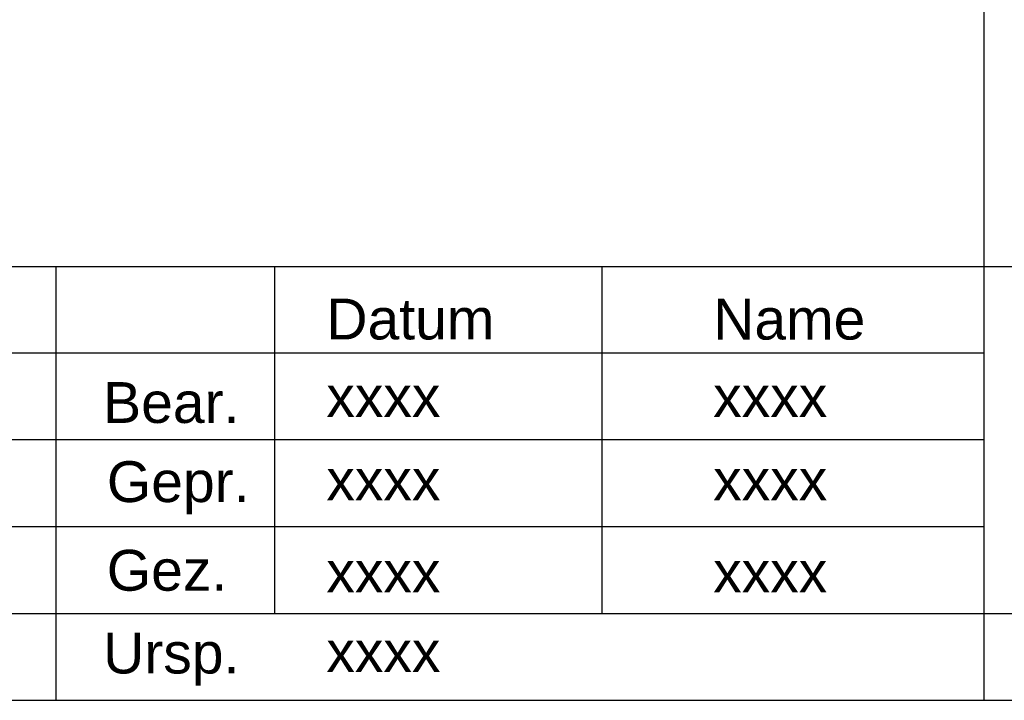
# Model space of a CAD drawing. Header units: metres. Extents: x 0 to 0.185, y 0 to 0.06.
# Tile 58 of 62: x 0.059 to 0.103, y 0 to 0.03. Entities that reach past the tile are written whole.
import ezdxf

# ---------------------------------------------------------------- set-up
doc = ezdxf.new("R2010")
doc.units = ezdxf.units.M
doc.header["$MEASUREMENT"] = 0
doc.layers.add('RAM_Stempel_HSB_DIN_A3', color=7, linetype='Continuous', lineweight=25)
doc.styles.add('FAHNENBESCHR__250', font='arialn.shx', dxfattribs={"height": 0.5, "bigfont": 'bigfont.shx'})

msp = doc.modelspace()

# ---------------------------------------------------------------- linework, layer by layer
at = {"layer": 'RAM_Stempel_HSB_DIN_A3'}
for p, q in [((0.101853, 0.06), (0.101853, 0)), ((0, 0.019125), (0.185, 0.019125)), ((0.060968, -0.000002), (0.060968, 0.019125)), ((0.070588, 0.019125), (0.070588, 0.003825)), ((0.085018, 0.019125), (0.085018, 0.003825)), ((0.101854, 0.0153), (0, 0.0153)), ((0.101855, 0.011475), (0, 0.011475)), ((0.101855, 0.00765), (0, 0.00765)), ((0, 0.003825), (0.185, 0.003825)), ((0.101853, 0.003825), (0.101853, 0))]:
    msp.add_line(p, q, dxfattribs=at)
at = {"layer": 'RAM_Stempel_HSB_DIN_A3', "flags": 128}
msp.add_lwpolyline([(0, 0), (0.185, 0), (0.185, 0.06), (0, 0.06), (0, 0)], close=True, dxfattribs=at)

# ---------------------------------------------------------------- texts
at = {"layer": 'RAM_Stempel_HSB_DIN_A3', "char_height": 0.0018, "width": 0.0179693, "attachment_point": 1, "line_spacing_factor": 0.633333, "style": 'FAHNENBESCHR__250'}
for s, insert in [('\\fArial|b0|i0|c00|p39;Datum', (0.072879, 0.017705)), ('\\fArial|b0|i0|c00|p39;Name', (0.089927, 0.017699)), ('\\fArial|b0|i0|c00|p39;Bear.', (0.063041, 0.014024)), ('\\fArial|b0|i0|c00|p39;xxxx', (0.072879, 0.014288)), ('\\fArial|b0|i0|c00|p39;xxxx', (0.089927, 0.014288)), ('\\fArial|b0|i0|c00|p39;Gepr.', (0.063207, 0.010536)), ('\\fArial|b0|i0|c00|p39;xxxx', (0.072879, 0.010615)), ('\\fArial|b0|i0|c00|p39;xxxx', (0.089927, 0.010615)), ('\\fArial|b0|i0|c00|p39;Gez.', (0.063202, 0.006629)), ('\\fArial|b0|i0|c00|p39;xxxx', (0.072879, 0.006553)), ('\\fArial|b0|i0|c00|p39;xxxx', (0.089927, 0.006553)), ('\\fArial|b0|i0|c00|p39;Ursp.', (0.063041, 0.00298)), ('\\fArial|b0|i0|c00|p39;xxxx', (0.072879, 0.003047))]:
    msp.add_mtext(s, dxfattribs=dict(at, insert=insert))

doc.saveas('drawing.dxf')
